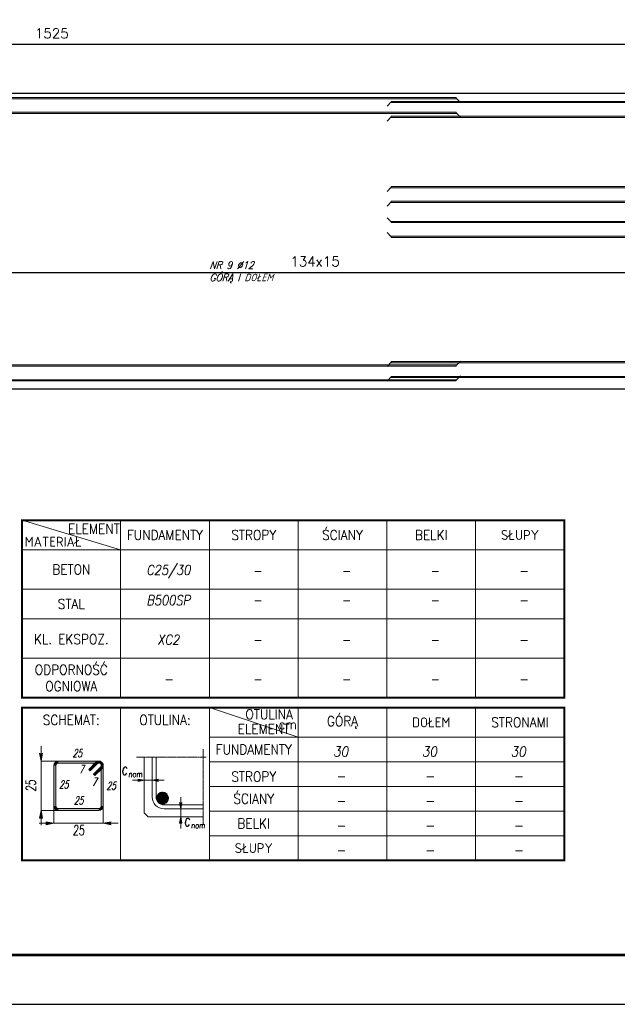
# Model space of a CAD drawing. Extents: x -44931 to -6831, y -40103 to -21469.
# Tile 2 of 10: x -34100 to -28039, y -40103 to -30119. Entities that reach past the tile are written whole.
import ezdxf
from ezdxf.enums import TextEntityAlignment as Align

# ---------------------------------------------------------------- set-up
doc = ezdxf.new("R2010")
doc.units = 0
doc.header["$LTSCALE"] = 5
doc.header["$MEASUREMENT"] = 0
doc.linetypes.add('KRESKOWA', pattern=[19.05, 12.7, -6.35])
doc.layers.add('_FORMATKA', color=8, linetype='Continuous', lineweight=15, plot=False)
for name, color, linetype, lineweight in [('_RAMKA', 7, 'Continuous', 35), ('AutoCAD_Structural_Detailing_deskowanie', 2, 'Continuous', 30), ('AutoCAD_Structural_Detailing_kształt pręta', 7, 'Continuous', 13), ('AutoCAD_Structural_Detailing_pręt wyrzucony', 7, 'Continuous', 13), ('PS_DIM', 4, 'Continuous', 13), ('PS_TEXT', 3, 'Continuous', 13), ('PS_TEXT @ 100', 3, 'Continuous', 13)]:
    doc.layers.add(name, color=color, linetype=linetype, lineweight=lineweight)
doc.styles.add('r-simplex', font='simplex.shx', dxfattribs={"width": 0.9})
doc.styles.add('simplex', font='simplex.shx', dxfattribs={"width": 0.9})
doc.styles.add('SPK', font='simplex.shx', dxfattribs={"width": 0.7, "oblique": 15})
doc.styles.add('SPK Zestawienia', font='simplex.shx', dxfattribs={"width": 0.7, "oblique": 15, "height": 40})
doc.styles.add('styl2M', font='simplex.shx')
doc.dimstyles.new('RBCT DIM 50_M', dxfattribs={"dimtxt": 100, "dimasz": 50, "dimexe": 20, "dimexo": 150, "dimgap": 62.5, "dimtad": 1, "dimdec": 1, "dimlfac": 0.1, "dimzin": 9, "dimdsep": 46, "dimtxsty": 'styl2M', "dimblk": 'dimznak', "dimcen": 100, "dimse1": 1, "dimse2": 1, "dimclrd": 8, "dimclre": 8, "dimclrt": 2, "dimadec": 0, "dimazin": 0, "dimtfac": 1, "dimtdec": 1, "dimtix": 1, "dimtmove": 2, "dimatfit": 3, "dimldrblk": 'dimznak', "dimfxl": 5, "dimfxlon": 1, "dimarcsym": 0})

# ---------------------------------------------------------------- blocks, each defined once
blk = doc.blocks.new('dimznak')
at = {"color": 0}
for points in [[(0, 2), (0, -2)], [(-2, 0), (2, 0)]]:
    blk.add_lwpolyline(points, dxfattribs=at)
at = {"color": 3}
blk.add_lwpolyline([(1, 1), (-1, -1)], dxfattribs=at)
blk = doc.blocks.new('*D37')
at = {"layer": 'Defpoints', "color": 0, "ltscale": 10, "transparency": 16777216}
for p in [(-41141.5, -32364.4), (-21066.5, -32364.4), (-21066.5, -32682.8)]:
    blk.add_point(p, dxfattribs=at)
at = {"layer": 'PS_DIM', "color": 8, "lineweight": -2, "ltscale": 10, "transparency": 16777216}
blk.add_line((-41091.5, -32682.8), (-21116.5, -32682.8), dxfattribs=at)
at = {"layer": 'PS_DIM', "color": 8, "lineweight": -2, "ltscale": 10, "transparency": 16777216, "xscale": 50, "yscale": 50, "zscale": 50, "rotation": 180}
blk.add_blockref('dimznak', (-41141.5, -32682.8), dxfattribs=at)
at = {"layer": 'PS_DIM', "color": 8, "lineweight": -2, "ltscale": 10, "transparency": 16777216, "xscale": 50, "yscale": 50, "zscale": 50}
blk.add_blockref('dimznak', (-21066.5, -32682.8), dxfattribs=at)
at = {"layer": 'PS_DIM', "color": 2, "ltscale": 10, "transparency": 16777216, "insert": (-31104, -32570.3), "char_height": 100, "attachment_point": 5, "style": 'styl2M'}
blk.add_mtext('134x15', dxfattribs=at)
blk = doc.blocks.new('*U17')
at = {"layer": '_FORMATKA', "lineweight": -3}
blk.add_lwpolyline([(-750, 0), (0, 0), (0, 297), (-750, 297)], close=True, dxfattribs=at)
at = {"layer": '_RAMKA', "lineweight": -3, "const_width": 0.5}
blk.add_lwpolyline([(-720, 10), (-10, 10), (-10, 287), (-720, 287)], close=True, dxfattribs=at)
blk = doc.blocks.new('tabela_1')
at = {"layer": 'PS_TEXT', "color": 7}
for p, q in [((6059.3, -135817), (6459.3, -135937)), ((6459.3, -135817), (6459.3, -136537)), ((6819.3, -135817), (6819.3, -136537)), ((7179.3, -135817), (7179.3, -136537)), ((7539.3, -135817), (7539.3, -136537)), ((7899.3, -135817), (7899.3, -136537)), ((6059.3, -135937), (8259.3, -135937)), ((6059.3, -136097), (8259.3, -136097)), ((6059.3, -136217), (8259.3, -136217)), ((6179.3, -136217), (8259.3, -136217)), ((6059.3, -136377), (8259.3, -136377))]:
    blk.add_line(p, q, dxfattribs=at)
at = {"layer": 'PS_TEXT', "color": 51, "const_width": 8}
blk.add_lwpolyline([(6059.3, -136537), (8259.3, -136537), (8259.3, -135817), (6059.3, -135817)], close=True, dxfattribs=at)
at = {"layer": 'PS_TEXT', "color": 7}
blk.add_point((7899.3, -135937), dxfattribs=at)
at = {"layer": 'PS_DIM', "style": 'r-simplex', "oblique": 10, "width": 0.85, "flags": 4}
for tag, p in [('BETON', (6653.3, -136021.7)), ('BETON', (7013.3, -136021.7)), ('BETON', (7373.3, -136021.7)), ('BETON', (7733.3, -136021.7)), ('BETON', (8093.3, -136021.7)), ('STAL', (6653.3, -136141.7)), ('STAL', (7013.3, -136141.7)), ('STAL', (7373.3, -136141.7)), ('STAL', (7733.3, -136141.7)), ('STAL', (8093.3, -136141.7)), ('KL.', (6653.3, -136301.7)), ('KL.', (7013.3, -136301.7)), ('KL', (7373.3, -136301.7)), ('KL.', (7733.3, -136301.7)), ('KL.', (8093.3, -136301.7)), ('REI', (6653.3, -136461.7)), ('REI', (7013.3, -136461.7)), ('REI', (7373.3, -136461.7)), ('REI', (7733.3, -136461.7)), ('REI', (8093.3, -136461.7))]:
    blk.add_attdef(tag, text='', height=40, dxfattribs=at).set_placement(p, align=Align.MIDDLE)
at = {"layer": 'PS_TEXT', "color": 51, "char_height": 40, "attachment_point": 5, "style": 'r-simplex'}
for s, insert, width in [('ELEMENT', (6350.9, -135852.4), 400), ('FUNDAMENTY', (6639.3, -135877), 360), ('STROPY', (6999.3, -135877), 360), ('ŚCIANY', (7359.3, -135877), 360), ('BELKI', (7719.3, -135877), 360), ('SŁUPY', (8079.3, -135877), 360), ('MATERIAŁ', (6185.6, -135904.4), 400), ('BETON', (6259.3, -136017), 400), ('STAL', (6259.3, -136157), 400), ('KL. EKSPOZ.', (6259.3, -136299.7), 400), ('ODPORNOŚĆ\\POGNIOWA', (6259.3, -136457), 400)]:
    blk.add_mtext(s, dxfattribs=dict(at, insert=insert, width=width))
blk = doc.blocks.new('tabela')
at = {"layer": 'AutoCAD_Structural_Detailing_pręt wyrzucony'}
for points in [[(6196.7, -136812.2), (6188.7, -136812.2, -0.414213), (6206.7, -136794.2), (6206.7, -136802.2, 0.414213)], [(6188.7, -136976.2), (6188.7, -136812.2), (6196.7, -136812.2), (6196.7, -136976.2)], [(6206.7, -136794.2), (6370.7, -136794.2), (6370.7, -136802.2), (6206.7, -136802.2)], [(6329.7, -136827.7), (6358, -136799.4), (6363.6, -136805.1), (6335.3, -136833.4)], [(6383.4, -136824.9), (6355.1, -136853.2), (6349.5, -136847.5), (6377.8, -136819.2)], [(6363.6, -136805.1), (6358, -136799.4, -0.668179), (6388.7, -136812.2), (6380.7, -136812.2, 0.668179)], [(6370.7, -136802.2), (6370.7, -136794.2, -0.668179), (6383.4, -136824.9), (6377.8, -136819.2, 0.668179)], [(6388.7, -136812.2), (6388.7, -136976.2), (6380.7, -136976.2), (6380.7, -136812.2)], [(6206.7, -136986.2), (6206.7, -136994.2, -0.414214), (6188.7, -136976.2), (6196.7, -136976.2, 0.414214)], [(6380.7, -136976.2), (6388.7, -136976.2, -0.414214), (6370.7, -136994.2), (6370.7, -136986.2, 0.414214)], [(6370.7, -136994.2), (6206.7, -136994.2), (6206.7, -136986.2), (6370.7, -136986.2)]]:
    blk.add_hatch(color=6, dxfattribs=at).paths.add_polyline_path(points, flags=0)
at = {"layer": 'PS_TEXT'}
h = blk.add_hatch(color=8, dxfattribs=at)
h.dxf.hatch_style = 1
h.paths.add_polyline_path([(6136.4, -136794.2), (6142, -136762.3), (6136.4, -136762.3)])
h.paths.add_polyline_path([(6136.4, -136794.2), (6136.4, -136762.3), (6130.8, -136762.3)])
h = blk.add_hatch(color=8, dxfattribs=at)
h.dxf.hatch_style = 1
h.paths.add_polyline_path([(6555.4, -136872), (6529.9, -136876.5), (6529.9, -136872)])
h.paths.add_polyline_path([(6555.4, -136872), (6529.9, -136872), (6529.9, -136867.5)])
h = blk.add_hatch(color=8, dxfattribs=at)
h.dxf.hatch_style = 1
h.paths.add_polyline_path([(6587.4, -136872), (6612.9, -136876.5), (6612.9, -136872)])
h.paths.add_polyline_path([(6587.4, -136872), (6612.9, -136872), (6612.9, -136867.5)])
h = blk.add_hatch(dxfattribs=at)
h.set_pattern_fill('ANSI32', color=8, scale=0.32)
h.set_pattern_definition([(45, (32702.7694, -150542.6457), (-2.15526147, 2.15526147), []), (45, (32704.2062, -150542.6457), (-2.15526147, 2.15526147), [])])
h.paths.add_polyline_path([(6653.3, -136944.2, 1), (6605.3, -136944.2, 1)])
h = blk.add_hatch(color=8, dxfattribs=at)
h.dxf.hatch_style = 1
h.paths.add_polyline_path([(6703.2, -136987.8), (6707.7, -136962.3), (6703.2, -136962.3)])
h.paths.add_polyline_path([(6703.2, -136987.8), (6703.2, -136962.3), (6698.7, -136962.3)])
h = blk.add_hatch(color=8, dxfattribs=at)
h.dxf.hatch_style = 1
h.paths.add_polyline_path([(6136.4, -136994.2), (6142, -137026.1), (6136.4, -137026.1)])
h.paths.add_polyline_path([(6136.4, -136994.2), (6136.4, -137026.1), (6130.8, -137026.1)])
h = blk.add_hatch(color=8, dxfattribs=at)
h.dxf.hatch_style = 1
h.paths.add_polyline_path([(6703.2, -137019.8), (6707.7, -137045.3), (6703.2, -137045.3)])
h.paths.add_polyline_path([(6703.2, -137019.8), (6703.2, -137045.3), (6698.7, -137045.3)])
h = blk.add_hatch(color=8, dxfattribs=at)
h.dxf.hatch_style = 1
h.paths.add_polyline_path([(6188.7, -137046.5), (6156.8, -137052.1), (6156.8, -137046.5)])
h.paths.add_polyline_path([(6188.7, -137046.5), (6156.8, -137046.5), (6156.8, -137040.8)])
h = blk.add_hatch(color=8, dxfattribs=at)
h.dxf.hatch_style = 1
h.paths.add_polyline_path([(6388.7, -137046.5), (6420.6, -137052.1), (6420.6, -137046.5)])
h.paths.add_polyline_path([(6388.7, -137046.5), (6420.6, -137046.5), (6420.6, -137040.8)])
at = {"layer": 'AutoCAD_Structural_Detailing_pręt wyrzucony', "color": 6}
for p, q in [((6188.7, -136976.2), (6188.7, -136812.2)), ((6196.7, -136976.2), (6196.7, -136812.2)), ((6206.7, -136794.2), (6370.7, -136794.2)), ((6206.7, -136802.2), (6370.7, -136802.2)), ((6329.7, -136827.7), (6358, -136799.4)), ((6335.3, -136833.4), (6363.6, -136805.1)), ((6377.8, -136819.2), (6349.5, -136847.5)), ((6380.7, -136812.2), (6380.7, -136976.2)), ((6388.7, -136812.2), (6388.7, -136976.2)), ((6329.7, -136827.7), (6335.3, -136833.4)), ((6355.1, -136853.2), (6349.5, -136847.5)), ((6383.4, -136824.9), (6355.1, -136853.2)), ((6370.7, -136986.2), (6206.7, -136986.2)), ((6370.7, -136994.2), (6206.7, -136994.2))]:
    blk.add_line(p, q, dxfattribs=at)
for centre, radius, start, end in [((6206.7, -136812.2), 18, 90.0002, 180), ((6206.7, -136812.2), 10, 90.0002, 180), ((6370.7, -136812.2), 18, 0, 135), ((6370.7, -136812.2), 10, 0, 135), ((6370.7, -136812.2), 18, 315.0002, 90.0002), ((6370.7, -136812.2), 10, 315.0002, 90.0002), ((6206.7, -136976.2), 18, 180, 270), ((6206.7, -136976.2), 10, 180, 270), ((6370.7, -136976.2), 18, 270, 0), ((6370.7, -136976.2), 10, 270, 0)]:
    blk.add_arc(centre, radius, start, end, dxfattribs=at)
at = {"layer": 'PS_TEXT', "color": 7}
for p, q in [((6459.3, -136577), (6459.3, -137197)), ((6819.3, -136577), (6819.3, -137197)), ((6819.3, -136577), (7179.3, -136697)), ((7179.3, -137197), (7179.3, -136577)), ((7539.3, -137197), (7539.3, -136577)), ((7899.3, -137197), (7899.3, -136577)), ((6819.3, -136697), (8259.3, -136697)), ((6819.3, -136797), (8259.3, -136797)), ((6819.3, -136897), (8259.3, -136897)), ((6819.3, -136997), (8259.3, -136997)), ((6819.3, -137097), (8259.3, -137097))]:
    blk.add_line(p, q, dxfattribs=at)
at = {"layer": 'PS_TEXT', "color": 8}
for p, q in [((6136.4, -136734.2), (6136.4, -137054.2)), ((6130.8, -136762.3), (6136.4, -136794.2)), ((6130.8, -136762.3), (6136.4, -136794.2)), ((6142, -136762.3), (6136.4, -136794.2)), ((6142, -136762.3), (6136.4, -136794.2)), ((6603.4, -136939.8), (6603.4, -136777.7)), ((6211.2, -136794.2), (6136.4, -136794.2)), ((6635.4, -136872), (6507.4, -136872)), ((6529.9, -136867.5), (6555.4, -136872)), ((6529.9, -136876.5), (6529.9, -136867.5)), ((6529.9, -136867.5), (6555.4, -136872)), ((6529.9, -136876.5), (6555.4, -136872)), ((6529.9, -136876.5), (6555.4, -136872)), ((6612.9, -136867.5), (6587.4, -136872)), ((6612.9, -136876.5), (6587.4, -136872)), ((6703.2, -136939.8), (6703.2, -137067.8)), ((6188.7, -136971.7), (6188.7, -137046.5)), ((6388.7, -136971.7), (6388.7, -137046.5)), ((6635.4, -136971.8), (6794.7, -136971.8)), ((6698.7, -136962.3), (6703.2, -136987.8)), ((6698.7, -136962.3), (6703.2, -136987.8)), ((6707.7, -136962.3), (6703.2, -136987.8)), ((6707.7, -136962.3), (6703.2, -136987.8)), ((6130.8, -137026.1), (6136.4, -136994.2)), ((6130.8, -137026.1), (6136.4, -136994.2)), ((6130.8, -137026.1), (6136.4, -136994.2)), ((6142, -137026.1), (6136.4, -136994.2)), ((6142, -137026.1), (6136.4, -136994.2)), ((6142, -137026.1), (6136.4, -136994.2)), ((6211.2, -136994.2), (6136.4, -136994.2)), ((6698.7, -137045.3), (6703.2, -137019.8)), ((6698.7, -137045.3), (6703.2, -137019.8)), ((6698.7, -137045.3), (6703.2, -137019.8)), ((6707.7, -137045.3), (6703.2, -137019.8)), ((6707.7, -137045.3), (6703.2, -137019.8)), ((6707.7, -137045.3), (6703.2, -137019.8)), ((6448.7, -137046.5), (6128.7, -137046.5)), ((6130.8, -137026.1), (6142, -137026.1)), ((6142, -137026.1), (6130.8, -137026.1)), ((6156.8, -137040.8), (6188.7, -137046.5)), ((6156.8, -137040.8), (6156.8, -137052.1)), ((6156.8, -137040.8), (6188.7, -137046.5)), ((6156.8, -137052.1), (6156.8, -137040.8)), ((6156.8, -137040.8), (6188.7, -137046.5)), ((6156.8, -137052.1), (6188.7, -137046.5)), ((6156.8, -137052.1), (6188.7, -137046.5)), ((6156.8, -137052.1), (6188.7, -137046.5)), ((6420.6, -137040.8), (6388.7, -137046.5)), ((6420.6, -137040.8), (6388.7, -137046.5)), ((6420.6, -137052.1), (6388.7, -137046.5)), ((6420.6, -137052.1), (6388.7, -137046.5)), ((6698.7, -137045.3), (6707.7, -137045.3)), ((6707.7, -137045.3), (6698.7, -137045.3))]:
    blk.add_line(p, q, dxfattribs=at)
at = {"layer": 'PS_TEXT', "color": 8, "linetype": 'KRESKOWA', "ltscale": 0.02}
for p, q in [((6523.4, -136777.7), (6806.7, -136777.7)), ((6794.7, -136745.7), (6794.7, -137051.8))]:
    blk.add_line(p, q, dxfattribs=at)
at = {"layer": 'PS_TEXT', "color": 4}
for p, q in [((6555.4, -137003.8), (6555.4, -136777.7)), ((6587.4, -136939.8), (6587.4, -136777.7)), ((6555.4, -137003.8), (6571.4, -137019.8)), ((6571.4, -137019.8), (6794.7, -137019.8)), ((6635.4, -136987.8), (6794.7, -136987.8))]:
    blk.add_line(p, q, dxfattribs=at)
at = {"layer": 'PS_TEXT', "color": 51, "const_width": 8}
blk.add_lwpolyline([(6059.3, -137197), (8259.3, -137197), (8259.3, -136577), (6059.3, -136577)], close=True, dxfattribs=at)
at = {"layer": 'PS_TEXT', "color": 8}
blk.add_circle((6629.3, -136944.2), 24, dxfattribs=at)
at = {"layer": 'PS_TEXT', "color": 4}
blk.add_arc((6635.4, -136939.8), 48, 180, 270, dxfattribs=at)
at = {"layer": 'PS_TEXT', "color": 8}
blk.add_arc((6635.4, -136939.8), 32, 180, 270, dxfattribs=at)
at = {"layer": 'PS_DIM', "style": 'r-simplex', "oblique": 10, "width": 0.9, "flags": 4}
for tag, p in [('GÓRĄ', (7352.2, -136755.5)), ('DOŁEM', (7712.2, -136755.5)), ('STRONAMI', (8072.2, -136755.5)), ('GÓRĄ', (7352.2, -136855.5)), ('DOŁEM', (7712.2, -136855.5)), ('STRONAMI', (8072.2, -136855.5)), ('GÓRĄ', (7352.2, -136955.5)), ('DOŁEM', (7712.2, -136955.5)), ('STRONAMI', (8072.2, -136955.5)), ('GÓRĄ', (7352.2, -137055.5)), ('DOŁEM', (7712.2, -137055.5)), ('STRONAMI', (8072.2, -137055.5)), ('GÓRĄ', (7352.2, -137155.5)), ('DOŁEM', (7712.2, -137155.5)), ('STRONAMI', (8072.2, -137155.5))]:
    blk.add_attdef(tag, text='', height=40, dxfattribs=at).set_placement(p, align=Align.MIDDLE)
at = {"layer": 'PS_TEXT', "color": 4, "oblique": 5, "width": 0.7}
for s, height, style, p in [('c', 48, 'SPK Zestawienia', (6474.9, -136826.5)), ('nom', 24, 'SPK Zestawienia', (6519.5, -136847)), ('c', 48, 'SPK Zestawienia', (6728.9, -137034.4)), ('25', 40, 'SPK', (6288.7, -137074.6)), ('nom', 24, 'SPK Zestawienia', (6773.5, -137054.8))]:
    blk.add_text(s, height=height, dxfattribs=dict(at, style=style)).set_placement(p, align=Align.MIDDLE_CENTER)
at = {"layer": 'PS_TEXT', "color": 4, "style": 'SPK', "oblique": 5, "width": 0.7}
blk.add_text('25', height=40, rotation=90, dxfattribs=at).set_placement((6095.2, -136894.2), align=Align.MIDDLE_CENTER)
at = {"layer": 'PS_TEXT', "color": 51, "char_height": 40, "attachment_point": 5, "style": 'r-simplex'}
for s, insert, width in [('OTULINA ', (7062.2, -136604.7), 360), ('SCHEMAT:', (6259.3, -136627), 400), ('OTULINA:', (6639.3, -136627), 400), ('GÓRĄ', (7359.3, -136637), 360), ('DOŁEM', (7719.3, -136637), 360), ('STRONAMI', (8079.3, -136637), 360), ('ELEMENT', (7039.3, -136664.1), 400), ('cm', (7137.2, -136645.1), 380), ('FUNDAMENTY', (6999.3, -136747), 360), ('STROPY', (6999.3, -136857), 360), ('ŚCIANY', (6999.3, -136947), 360), ('BELKI', (6999.3, -137047), 360), ('SŁUPY', (6999.3, -137147), 360)]:
    blk.add_mtext(s, dxfattribs=dict(at, insert=insert, width=width))
at = {"layer": 'PS_TEXT', "color": 4, "char_height": 32, "width": 247.975, "attachment_point": 5, "style": 'SPK'}
for s, insert in [('25', (6283.4, -136762.2)), ('7', (6300.7, -136826.5)), ('7', (6352.5, -136877.9)), ('25', (6228.7, -136888.9)), ('25', (6420.7, -136894.2)), ('25', (6288.7, -136954.2))]:
    blk.add_mtext(s, dxfattribs=dict(at, insert=insert))
blk = doc.blocks.new('*D46')
at = {"layer": 'Defpoints', "color": 0, "ltscale": 10, "transparency": 16777216}
for p in [(-41398.7, -30369.8), (-26148.7, -30728), (-41398.7, -30864.4)]:
    blk.add_point(p, dxfattribs=at)
at = {"layer": 'PS_DIM', "color": 8, "lineweight": -2, "ltscale": 10, "transparency": 16777216}
blk.add_line((-26198.7, -30369.8), (-41348.7, -30369.8), dxfattribs=at)
at = {"layer": 'PS_DIM', "color": 8, "lineweight": -2, "ltscale": 10, "transparency": 16777216, "xscale": 50, "yscale": 50, "zscale": 50, "rotation": 180}
blk.add_blockref('dimznak', (-41398.7, -30369.8), dxfattribs=at)
at = {"layer": 'PS_DIM', "color": 8, "lineweight": -2, "ltscale": 10, "transparency": 16777216, "xscale": 50, "yscale": 50, "zscale": 50}
blk.add_blockref('dimznak', (-26148.7, -30369.8), dxfattribs=at)
at = {"layer": 'PS_DIM', "color": 2, "ltscale": 10, "transparency": 16777216, "insert": (-33773.7, -30257.3), "char_height": 100, "attachment_point": 5, "style": 'styl2M'}
blk.add_mtext('1525', dxfattribs=at)

msp = doc.modelspace()

# ---------------------------------------------------------------- hatches: boundary and pattern name
at = {"layer": 'AutoCAD_Structural_Detailing_kształt pręta'}
for points in [[(-41368.68, -30919.94), (-41368.68, -30907.94), (-29673.79, -30907.94), (-29673.79, -30919.94)], [(-20879.27, -30947.3), (-20879.27, -30959.3), (-30331.02, -30959.37), (-30331.02, -30947.37)], [(-41368.68, -31069.94), (-41368.68, -31057.94), (-29673.79, -31057.94), (-29673.79, -31069.94)], [(-20879.27, -31097.3), (-20879.27, -31109.3), (-30331.02, -31109.37), (-30331.02, -31097.37)], [(-20879.27, -31810.39), (-20879.27, -31822.39), (-30331.02, -31822.46), (-30331.02, -31810.46)], [(-20879.27, -31960.39), (-20879.27, -31972.39), (-30331.02, -31972.46), (-30331.02, -31960.46)], [(-19178.68, -32164.27), (-19178.68, -32176.27), (-30331.02, -32176.2), (-30331.02, -32164.2)], [(-19178.68, -32314.27), (-19178.68, -32326.27), (-30331.02, -32326.2), (-30331.02, -32314.2)], [(-41368.68, -33631.37), (-41368.68, -33619.37), (-29673.79, -33619.37), (-29673.79, -33631.37)], [(-19178.68, -33585.47), (-19178.68, -33597.47), (-30331.02, -33597.54), (-30331.02, -33585.54)], [(-19178.68, -33735.47), (-19178.68, -33747.47), (-30331.02, -33747.54), (-30331.02, -33735.54)], [(-41368.68, -33781.37), (-41368.68, -33769.37), (-29673.79, -33769.37), (-29673.79, -33781.37)]]:
    msp.add_hatch(color=161, dxfattribs=at).paths.add_polyline_path(points, flags=0)

# ---------------------------------------------------------------- linework, layer by layer
at = {"layer": 'AutoCAD_Structural_Detailing_deskowanie'}
for p, q in [((-41398.68, -30864.37), (-20849.27, -30864.37)), ((-20849.27, -33864.37), (-41398.68, -33864.37))]:
    msp.add_line(p, q, dxfattribs=at)
at = {"layer": 'AutoCAD_Structural_Detailing_kształt pręta', "color": 161}
for p, q in [((-41368.68, -30907.94), (-29673.79, -30907.94)), ((-41368.68, -30919.94), (-29673.79, -30919.94)), ((-20879.27, -30947.3), (-30331.02, -30947.37)), ((-30331.02, -30959.37), (-30331.02, -30947.37)), ((-29673.79, -30907.94), (-29673.79, -30919.94)), ((-20879.27, -30959.3), (-30331.02, -30959.37)), ((-41368.68, -31057.94), (-29673.79, -31057.94)), ((-41368.68, -31069.94), (-29673.79, -31069.94)), ((-20879.27, -31097.3), (-30331.02, -31097.37)), ((-30331.02, -31109.37), (-30331.02, -31097.37)), ((-20879.27, -31109.3), (-30331.02, -31109.37)), ((-29673.79, -31057.94), (-29673.79, -31069.94)), ((-20879.27, -31810.39), (-30331.02, -31810.46)), ((-30331.02, -31822.46), (-30331.02, -31810.46)), ((-20879.27, -31822.39), (-30331.02, -31822.46)), ((-20879.27, -31960.39), (-30331.02, -31960.46)), ((-30331.02, -31972.46), (-30331.02, -31960.46)), ((-20879.27, -31972.39), (-30331.02, -31972.46)), ((-19178.68, -32164.27), (-30331.02, -32164.2)), ((-30331.02, -32176.2), (-30331.02, -32164.2)), ((-19178.68, -32176.27), (-30331.02, -32176.2)), ((-19178.68, -32314.27), (-30331.02, -32314.2)), ((-30331.02, -32326.2), (-30331.02, -32314.2)), ((-19178.68, -32326.27), (-30331.02, -32326.2)), ((-41368.68, -33619.37), (-29673.79, -33619.37)), ((-41368.68, -33631.37), (-29673.79, -33631.37)), ((-19178.68, -33585.47), (-30331.02, -33585.54)), ((-30331.02, -33597.54), (-30331.02, -33585.54)), ((-19178.68, -33597.47), (-30331.02, -33597.54)), ((-29673.79, -33619.37), (-29673.79, -33631.37)), ((-19178.68, -33735.47), (-30331.02, -33735.54)), ((-30331.02, -33747.54), (-30331.02, -33735.54)), ((-41368.68, -33769.37), (-29673.79, -33769.37)), ((-41368.68, -33781.37), (-29673.79, -33781.37)), ((-19178.68, -33747.47), (-30331.02, -33747.54)), ((-29673.79, -33769.37), (-29673.79, -33781.37))]:
    msp.add_line(p, q, dxfattribs=at)
at = {"layer": 'AutoCAD_Structural_Detailing_kształt pręta', "color": 1, "lineweight": 0}
for p, q in [((-29673.79, -30913.94), (-29630.04, -30957.69)), ((-30331.02, -30953.37), (-30374.77, -30997.12)), ((-30331.02, -31103.37), (-30374.77, -31147.12)), ((-29673.79, -31063.94), (-29630.04, -31107.69)), ((-30331.02, -31816.46), (-30374.77, -31860.21)), ((-30331.02, -31966.46), (-30374.77, -32010.21)), ((-30331.02, -32170.2), (-30374.77, -32126.45)), ((-30331.02, -32320.2), (-30374.77, -32276.45)), ((-30331.02, -33591.54), (-30374.77, -33635.29)), ((-29673.79, -33625.37), (-29630.04, -33581.62)), ((-30331.02, -33741.54), (-30374.77, -33785.29)), ((-29673.79, -33775.37), (-29630.04, -33731.62))]:
    msp.add_line(p, q, dxfattribs=at)

# ---------------------------------------------------------------- block references
at = {"layer": 'PS_DIM', "xscale": 50, "yscale": 50, "zscale": 50}
msp.add_blockref('*U17', (-7131.35, -40102.96), dxfattribs=at)
at = {"layer": 'PS_DIM'}
ref = msp.add_blockref('tabela_1', (-49224.41, 304348.63), dxfattribs=dict(at, xscale=2.5, yscale=2.5, zscale=2.5))
ref.add_attrib('BETON', 'C25/30', dxfattribs={"height": 100, "style": 'r-simplex', "oblique": 10, "width": 0.85}).set_placement((-32591.25, -35705.56), align=Align.MIDDLE)
ref.add_attrib('STAL', 'B500SP', dxfattribs={"height": 100, "style": 'r-simplex', "oblique": 10, "width": 0.85}).set_placement((-32591.25, -36005.56), align=Align.MIDDLE)
ref.add_attrib('KL.', 'XC2', dxfattribs={"height": 100, "style": 'r-simplex', "oblique": 10, "width": 0.85}).set_placement((-32591.25, -36405.56), align=Align.MIDDLE)
ref.add_attrib('REI', '-', dxfattribs={"height": 100, "style": 'r-simplex', "oblique": 10, "width": 0.85}).set_placement((-32591.25, -36805.56), align=Align.MIDDLE)
ref.add_attrib('BETON', '-', dxfattribs={"height": 100, "style": 'r-simplex', "oblique": 10, "width": 0.85}).set_placement((-31691.25, -35705.56), align=Align.MIDDLE)
ref.add_attrib('STAL', '-', dxfattribs={"height": 100, "style": 'r-simplex', "oblique": 10, "width": 0.85}).set_placement((-31691.25, -36005.56), align=Align.MIDDLE)
ref.add_attrib('KL.', '-', dxfattribs={"height": 100, "style": 'r-simplex', "oblique": 10, "width": 0.85}).set_placement((-31691.25, -36405.56), align=Align.MIDDLE)
ref.add_attrib('REI', '-', dxfattribs={"height": 100, "style": 'r-simplex', "oblique": 10, "width": 0.85}).set_placement((-31691.25, -36805.56), align=Align.MIDDLE)
ref.add_attrib('BETON', '-', dxfattribs={"height": 100, "style": 'r-simplex', "oblique": 10, "width": 0.85}).set_placement((-30791.25, -35705.56), align=Align.MIDDLE)
ref.add_attrib('STAL', '-', dxfattribs={"height": 100, "style": 'r-simplex', "oblique": 10, "width": 0.85}).set_placement((-30791.25, -36005.56), align=Align.MIDDLE)
ref.add_attrib('KL', '-', dxfattribs={"height": 100, "style": 'r-simplex', "oblique": 10, "width": 0.85}).set_placement((-30791.25, -36405.56), align=Align.MIDDLE)
ref.add_attrib('REI', '-', dxfattribs={"height": 100, "style": 'r-simplex', "oblique": 10, "width": 0.85}).set_placement((-30791.25, -36805.56), align=Align.MIDDLE)
ref.add_attrib('BETON', '-', dxfattribs={"height": 100, "style": 'r-simplex', "oblique": 10, "width": 0.85}).set_placement((-29891.25, -35705.56), align=Align.MIDDLE)
ref.add_attrib('STAL', '-', dxfattribs={"height": 100, "style": 'r-simplex', "oblique": 10, "width": 0.85}).set_placement((-29891.25, -36005.56), align=Align.MIDDLE)
ref.add_attrib('KL.', '-', dxfattribs={"height": 100, "style": 'r-simplex', "oblique": 10, "width": 0.85}).set_placement((-29891.25, -36405.56), align=Align.MIDDLE)
ref.add_attrib('REI', '-', dxfattribs={"height": 100, "style": 'r-simplex', "oblique": 10, "width": 0.85}).set_placement((-29891.25, -36805.56), align=Align.MIDDLE)
ref.add_attrib('BETON', '-', dxfattribs={"height": 100, "style": 'r-simplex', "oblique": 10, "width": 0.85}).set_placement((-28991.25, -35705.56), align=Align.MIDDLE)
ref.add_attrib('STAL', '-', dxfattribs={"height": 100, "style": 'r-simplex', "oblique": 10, "width": 0.85}).set_placement((-28991.25, -36005.56), align=Align.MIDDLE)
ref.add_attrib('KL.', '-', dxfattribs={"height": 100, "style": 'r-simplex', "oblique": 10, "width": 0.85}).set_placement((-28991.25, -36405.56), align=Align.MIDDLE)
ref.add_attrib('REI', '-', dxfattribs={"height": 100, "style": 'r-simplex', "oblique": 10, "width": 0.85}).set_placement((-28991.25, -36805.56), align=Align.MIDDLE)
ref = msp.add_blockref('tabela', (-49224.41, 304348.63), dxfattribs=dict(at, xscale=2.5, yscale=2.5, zscale=2.5))
ref.add_attrib('GÓRĄ', '30', dxfattribs={"height": 100, "style": 'r-simplex', "oblique": 10, "width": 0.9}).set_placement((-30843.8, -37540.08), align=Align.MIDDLE)
ref.add_attrib('DOŁEM', '30', dxfattribs={"height": 100, "style": 'r-simplex', "oblique": 10, "width": 0.9}).set_placement((-29943.8, -37540.08), align=Align.MIDDLE)
ref.add_attrib('STRONAMI', '30', dxfattribs={"height": 100, "style": 'r-simplex', "oblique": 10, "width": 0.9}).set_placement((-29043.8, -37540.08), align=Align.MIDDLE)
ref.add_attrib('GÓRĄ', '-', dxfattribs={"height": 100, "style": 'r-simplex', "oblique": 10, "width": 0.9}).set_placement((-30843.8, -37790.08), align=Align.MIDDLE)
ref.add_attrib('DOŁEM', '-', dxfattribs={"height": 100, "style": 'r-simplex', "oblique": 10, "width": 0.9}).set_placement((-29943.8, -37790.08), align=Align.MIDDLE)
ref.add_attrib('STRONAMI', '-', dxfattribs={"height": 100, "style": 'r-simplex', "oblique": 10, "width": 0.9}).set_placement((-29043.8, -37790.08), align=Align.MIDDLE)
ref.add_attrib('GÓRĄ', '-', dxfattribs={"height": 100, "style": 'r-simplex', "oblique": 10, "width": 0.9}).set_placement((-30843.8, -38040.08), align=Align.MIDDLE)
ref.add_attrib('DOŁEM', '-', dxfattribs={"height": 100, "style": 'r-simplex', "oblique": 10, "width": 0.9}).set_placement((-29943.8, -38040.08), align=Align.MIDDLE)
ref.add_attrib('STRONAMI', '-', dxfattribs={"height": 100, "style": 'r-simplex', "oblique": 10, "width": 0.9}).set_placement((-29043.8, -38040.08), align=Align.MIDDLE)
ref.add_attrib('GÓRĄ', '-', dxfattribs={"height": 100, "style": 'r-simplex', "oblique": 10, "width": 0.9}).set_placement((-30843.8, -38290.08), align=Align.MIDDLE)
ref.add_attrib('DOŁEM', '-', dxfattribs={"height": 100, "style": 'r-simplex', "oblique": 10, "width": 0.9}).set_placement((-29943.8, -38290.08), align=Align.MIDDLE)
ref.add_attrib('STRONAMI', '-', dxfattribs={"height": 100, "style": 'r-simplex', "oblique": 10, "width": 0.9}).set_placement((-29043.8, -38290.08), align=Align.MIDDLE)
ref.add_attrib('GÓRĄ', '-', dxfattribs={"height": 100, "style": 'r-simplex', "oblique": 10, "width": 0.9}).set_placement((-30843.8, -38540.08), align=Align.MIDDLE)
ref.add_attrib('DOŁEM', '-', dxfattribs={"height": 100, "style": 'r-simplex', "oblique": 10, "width": 0.9}).set_placement((-29943.8, -38540.08), align=Align.MIDDLE)
ref.add_attrib('STRONAMI', '-', dxfattribs={"height": 100, "style": 'r-simplex', "oblique": 10, "width": 0.9}).set_placement((-29043.8, -38540.08), align=Align.MIDDLE)

# ---------------------------------------------------------------- texts
at = {"layer": 'PS_TEXT @ 100', "ltscale": 2, "insert": (-32174.88, -32570.49), "char_height": 75, "attachment_point": 1, "style": 'simplex'}
msp.add_mtext_dynamic_manual_height_columns('{\\Q18;NR 9 ∅12\\PGÓRĄ I DOŁEM}', width=1590.3085, gutter_width=12741.31, heights=[0], dxfattribs=at)

# ---------------------------------------------------------------- dimensions: what is measured, and where the dimension line sits
at = {"layer": 'PS_DIM', "ltscale": 10}
dim = msp.add_linear_dim(base=(-41398.68, -30369.84), p1=(-26148.68, -30728.02), p2=(-41398.68, -30864.37), dimstyle='RBCT DIM 50_M', dxfattribs=at)
dim.commit()
dim.dimension.update_dxf_attribs({"geometry": '*D46', "text_midpoint": (-33773.68, -30257.34)})
dim = msp.add_linear_dim(base=(-21066.47, -32682.76), p1=(-41141.54, -32364.37), p2=(-21066.47, -32364.37), text='134x15', dimstyle='RBCT DIM 50_M', dxfattribs=at)
dim.commit()
dim.dimension.update_dxf_attribs({"geometry": '*D37', "text_midpoint": (-31104, -32570.26)})

doc.saveas('drawing.dxf')
